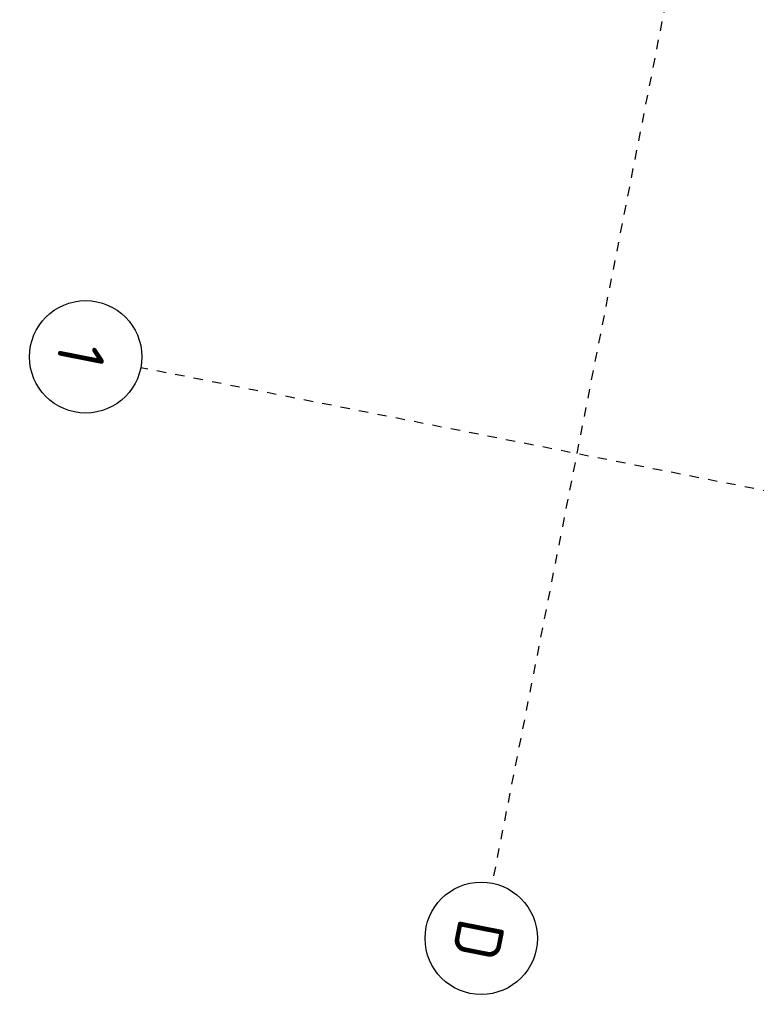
# Model space of a CAD drawing. Header units: centimetres. Extents: x 6595800.1 to 6595847.5, y 5799379.1 to 5799450.9.
# Tile 1 of 5: x 6595801.2 to 6595809, y 5799384.7 to 5799395.2. Entities that reach past the tile are written whole.
import ezdxf

# ---------------------------------------------------------------- set-up
doc = ezdxf.new("R2010")
doc.units = ezdxf.units.CM
doc.linetypes.add('Linia osi', pattern=[14, 6, -3, 2, -3])
doc.layers.add('S-GRID', color=1, linetype='Continuous', lineweight=20)
doc.layers.add('S-GRID-IDEN', color=1, linetype='Continuous', lineweight=25)
doc.styles.add('GOST Common', font='GOST_Common.ttf', dxfattribs={"height": 499.9999999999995})

# ---------------------------------------------------------------- blocks, each defined once
blk = doc.blocks.new('Siatka - Oś 6mm-1781598-Parter Kopia 1')
at = {"layer": 'S-GRID-IDEN'}
blk.add_circle((-2.960785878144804e-06, -0.009920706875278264), 6.000000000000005, dxfattribs=at)
blk = doc.blocks.new('A$C1f6c32b8')
at = {"layer": 'S-GRID', "linetype": 'Linia osi', "lineweight": 25}
for p, q in [((23957.39745202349, 19376.92304388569), (23957.39745202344, -13499.89631856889)), ((-35146.2465350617, -8752.124889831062), (28633.79804631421, -8752.124889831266))]:
    blk.add_line(p, q, dxfattribs=at)
at = {"layer": 'S-GRID-IDEN', "xscale": 99.99999999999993, "yscale": 99.99999999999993, "zscale": 99.99999999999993}
for p, rotation in [((29233.79804631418, -8752.124889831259), 269.9999999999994), ((23957.39745202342, -14099.89631856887), 180)]:
    blk.add_blockref('Siatka - Oś 6mm-1781598-Parter Kopia 1', p, dxfattribs=dict(at, rotation=rotation))
at = {"layer": 'S-GRID-IDEN', "lineweight": 20, "char_height": 499.9999999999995, "attachment_point": 1, "style": 'GOST Common'}
for s, insert, width in [('\\fGOST Common|b0|i0|c238|p34|;D', (29049.97247653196, -8527.462013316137), 489.0293749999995), ('\\fGOST Common|b0|i0|c238|p34|;1', (23827.32074520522, -13898.83116545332), 312.6581249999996)]:
    blk.add_mtext(s, dxfattribs=dict(at, insert=insert, width=width))

msp = doc.modelspace()

# ---------------------------------------------------------------- block references
at = {"xscale": 0.0009999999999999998, "yscale": 0.0009999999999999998, "zscale": 0.0009999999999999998, "rotation": 258.8486546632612}
msp.add_blockref('A$C1f6c32b8', (6595820.324209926, 5799412.393074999), dxfattribs=at)

doc.saveas('drawing.dxf')
